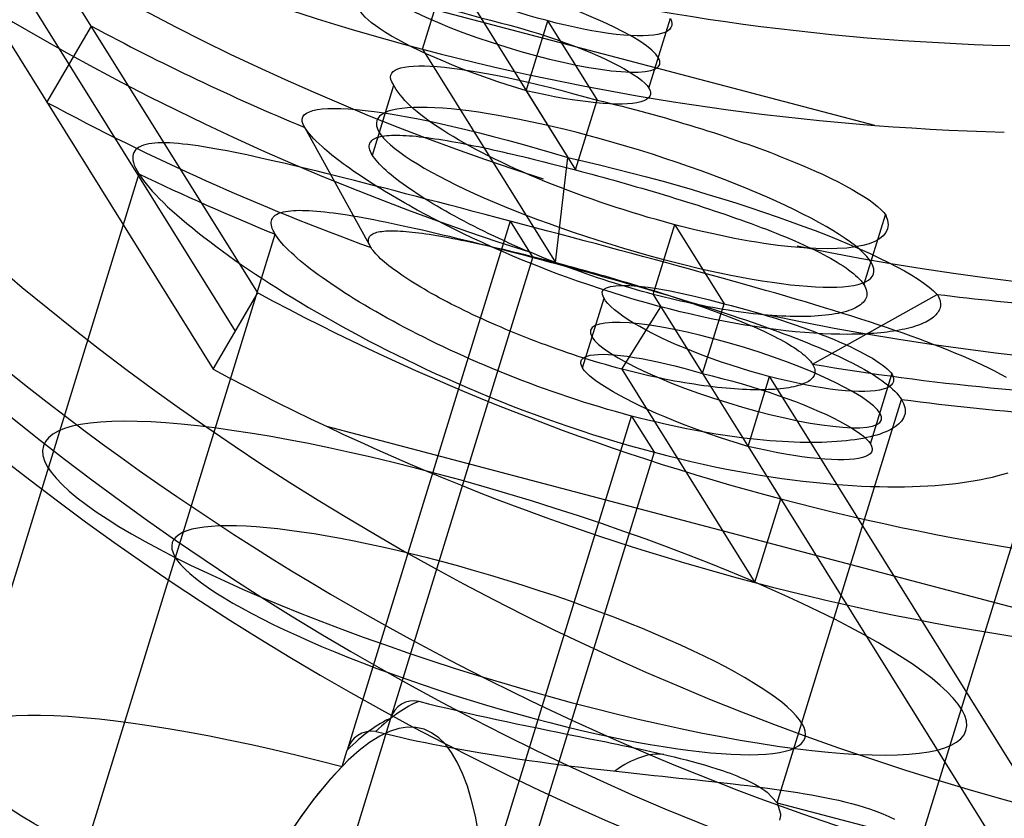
# Model space of a CAD drawing. Extents: x -334 to 592, y -3 to 481.
# Tile 18 of 37: x -231 to -218, y 308 to 319. Entities that reach past the tile are written whole.
import ezdxf

# ---------------------------------------------------------------- set-up
doc = ezdxf.new("R2010")
doc.units = 0
doc.header["$MEASUREMENT"] = 0
doc.layers.add('DEFAULT', color=178, linetype='CONTINUOUS')

msp = doc.modelspace()

# ---------------------------------------------------------------- linework, layer by layer
at = {"layer": 'DEFAULT'}
for p, q in [((-227.582, 314.957, -209.669), (-232.058, 322.137, -180.887)), ((-227.881, 314.443, -209.588), (-232.358, 321.624, -180.806)), ((-232.658, 321.11, -180.724), (-228.181, 313.93, -209.506)), ((-219.272, 317.21, -177.67), (-231.126, 320.337, -180.293)), ((-225.364, 318.238, -178.873), (-225.017, 319.364, -179.1)), ((-225.017, 319.364, -179.1), (-223.405, 316.779, -189.462)), ((-223.965, 317.677, -185.864), (-223.675, 318.617, -186.054)), ((-223.675, 318.615, -186.053), (-223.011, 317.55, -190.323)), ((-222.315, 317.713, -183.48), (-222.025, 318.652, -183.669)), ((-230.419, 317.52, -195.115), (-229.82, 318.547, -195.278)), ((-225.364, 318.238, -178.873), (-223.573, 315.366, -190.386)), ((-226.037, 316.81, -194.257), (-225.747, 317.753, -194.447)), ((-223.965, 317.677, -185.864), (-223.301, 316.612, -190.133)), ((-223.301, 316.612, -190.133), (-223.011, 317.55, -190.323)), ((-226.055, 315.565, -193.949), (-226.949, 317.182, -194.491)), ((-223.573, 315.366, -190.386), (-223.405, 316.779, -189.462)), ((-229.182, 316.559, -194.683), (-231.622, 308.647, -193.089)), ((-224.182, 315.922, -186.972), (-226.379, 308.8, -185.537)), ((-224.182, 315.922, -186.972), (-223.878, 315.433, -188.93)), ((-219.419, 315.064, -192.792), (-219.128, 316.007, -192.982)), ((-222.256, 314.936, -196.849), (-221.967, 315.875, -197.038)), ((-221.967, 315.874, -197.038), (-221.303, 314.809, -201.308)), ((-230.031, 307.039, -192.44), (-227.346, 315.746, -194.195)), ((-225.79, 309.232, -187.681), (-223.878, 315.433, -188.93)), ((-228.181, 313.93, -209.506), (-227.582, 314.957, -209.669)), ((-223.208, 313.946, -203.525), (-222.918, 314.886, -203.715)), ((-222.256, 314.936, -196.849), (-221.592, 313.871, -201.119)), ((-220.113, 313.998, -192.634), (-218.432, 314.936, -192.606)), ((-222.678, 313.93, -196.143), (-222.152, 314.768, -197.52)), ((-222.152, 314.769, -197.521), (-220.54, 312.184, -207.882)), ((-221.592, 313.871, -201.119), (-221.303, 314.809, -201.308)), ((-222.678, 313.93, -196.143), (-220.888, 311.058, -207.655)), ((-220.98, 312.89, -205.052), (-220.691, 313.83, -205.242)), ((-220.691, 313.828, -205.241), (-217.062, 308.008, -228.574)), ((-219.331, 312.924, -202.667), (-219.042, 313.862, -202.856)), ((-220.588, 308.093, -191.235), (-218.914, 313.522, -192.329)), ((-224.459, 307.098, -196.236), (-222.547, 313.299, -197.485)), ((-222.547, 313.299, -197.485), (-222.243, 312.811, -199.444)), ((-216.89, 313.317, -191.963), (-218.658, 307.584, -190.808)), ((-214.795, 310.03, -206.452), (-226.649, 313.157, -209.075)), ((-220.98, 312.89, -205.052), (-217.338, 307.047, -228.474)), ((-222.243, 312.811, -199.444), (-224.439, 305.689, -198.009)), ((-220.888, 311.058, -207.655), (-220.54, 312.184, -207.882)), ((-226.386, 307.3, -187.291), (-225.79, 309.232, -187.681)), ((-226.446, 308.581, -185.492), (-226.379, 308.8, -185.537)), ((-220.588, 308.093, -191.235), (-218.658, 307.584, -190.808))]:
    msp.add_line(p, q, dxfattribs=at)
at = {"layer": 'DEFAULT', "extrusion": (-0.175441, 0.151161, 0.972816)}
msp.add_lwpolyline([(-91.882, -408.957), (-91.534, -409.72), (-91.2, -410.498), (-90.881, -411.29), (-90.577, -412.095), (-90.289, -412.914), (-90.017, -413.746), (-89.763, -414.59), (-89.526, -415.447), (-89.308, -416.314), (-89.108, -417.193), (-88.929, -418.082), (-88.769, -418.981), (-88.63, -419.889), (-88.513, -420.805), (-88.417, -421.729), (-88.343, -422.66), (-88.292, -423.596), (-88.263, -424.538), (-88.259, -425.485), (-88.277, -426.435), (-88.32, -427.387), (-88.387, -428.342), (-88.478, -429.297), (-88.594, -430.252), (-88.734, -431.206), (-88.899, -432.158), (-89.089, -433.106), (-89.303, -434.051), (-89.541, -434.991), (-89.804, -435.925), (-90.091, -436.852), (-90.401, -437.771), (-90.736, -438.682), (-91.093, -439.583), (-91.473, -440.473), (-91.876, -441.352), (-92.301, -442.219), (-92.746, -443.072), (-93.213, -443.912), (-93.7, -444.737), (-94.206, -445.547), (-94.732, -446.341), (-95.275, -447.118), (-95.836, -447.879), (-96.414, -448.621), (-97.008, -449.345), (-97.617, -450.051), (-98.24, -450.737), (-98.877, -451.404), (-99.526, -452.051), (-100.188, -452.678), (-100.861, -453.284), (-101.544, -453.87), (-102.236, -454.435), (-102.937, -454.98), (-103.646, -455.503), (-104.361, -456.006), (-105.083, -456.488), (-105.811, -456.948), (-106.543, -457.388), (-107.278, -457.808), (-108.017, -458.207), (-108.759, -458.585), (-109.502, -458.944)], dxfattribs=at)
at = {"layer": 'DEFAULT', "extrusion": (-0.036042, 0.558653, 0.828618)}
for points in [[(284.386, -471.356), (284.151, -469.452), (283.925, -467.803), (283.419, -464.548), (282.845, -461.358), (282.208, -458.245), (281.604, -455.59), (280.932, -452.893), (280.193, -450.166), (279.385, -447.418), (278.508, -444.658), (277.564, -441.897), (276.555, -439.142), (275.482, -436.404), (274.348, -433.691), (273.157, -431.01), (271.913, -428.371), (270.621, -425.78), (269.285, -423.247), (267.914, -420.778), (266.512, -418.379), (265.089, -416.057), (263.81, -414.062), (262.466, -412.051), (261.061, -410.031), (259.596, -408.012), (258.075, -406.002), (256.501, -404.006), (254.879, -402.032), (253.212, -400.086), (251.505, -398.176), (249.764, -396.307), (247.994, -394.483), (246.201, -392.71), (244.392, -390.994), (242.575, -389.337), (240.755, -387.744), (238.942, -386.218), (237.246, -384.846), (235.491, -383.476), (233.68, -382.117), (231.817, -380.773), (229.909, -379.452), (227.959, -378.157), (225.975, -376.894), (223.96, -375.667), (221.922, -374.48), (219.865, -373.337), (217.798, -372.24), (215.727, -371.192), (213.659, -370.195), (211.6, -369.252), (209.559, -368.363), (207.544, -367.529), (205.513, -366.732), (203.426, -365.957), (201.288, -365.21), (199.107, -364.493), (196.888, -363.812), (194.638, -363.169), (192.364, -362.567), (190.072, -362.008), (187.77, -361.496), (185.463, -361.029), (183.161, -360.61), (180.869, -360.239), (178.596, -359.916), (176.348, -359.64), (174.134, -359.409), (171.961, -359.222), (169.596, -359.064), (167.18, -358.95), (164.722, -358.883), (162.228, -358.865), (159.707, -358.9), (157.168, -358.987), (154.616, -359.126), (152.062, -359.319), (149.512, -359.564), (146.974, -359.862), (144.456, -360.208), (141.966, -360.602), (139.51, -361.041), (137.098, -361.522), (134.735, -362.039), (132.43, -362.59), (129.794, -363.275), (127.121, -364.032), (124.42, -364.86), (121.702, -365.76), (118.974, -366.73), (116.248, -367.769), (113.531, -368.874), (110.832, -370.043), (108.16, -371.272), (105.523, -372.556), (102.928, -373.892), (100.382, -375.272), (97.895, -376.692), (95.471, -378.144), (93.117, -379.621), (90.84, -381.116), (88.223, -382.917), (85.597, -384.817), (82.975, -386.812), (81.669, -387.843), (80.179, -389.052)], [(80.065, -387.771), (82.567, -385.783), (85.082, -383.879), (87.598, -382.062), (90.107, -380.334), (92.404, -378.824), (94.779, -377.331), (97.224, -375.863), (99.735, -374.427), (102.303, -373.032), (104.921, -371.683), (107.583, -370.384), (110.279, -369.142), (113.002, -367.961), (115.744, -366.843), (118.496, -365.793), (121.248, -364.812), (123.992, -363.902), (126.718, -363.065), (129.416, -362.3), (132.076, -361.606), (134.403, -361.049), (136.789, -360.525), (139.225, -360.039), (141.704, -359.595), (144.219, -359.196), (146.761, -358.845), (149.324, -358.544), (151.898, -358.295), (154.478, -358.099), (157.054, -357.957), (159.618, -357.869), (162.164, -357.834), (164.682, -357.851), (167.164, -357.917), (169.603, -358.032), (171.991, -358.191), (174.186, -358.379), (176.423, -358.612), (178.693, -358.89), (180.988, -359.216), (183.303, -359.591), (185.628, -360.014), (187.957, -360.484), (190.283, -361.002), (192.597, -361.566), (194.894, -362.173), (197.166, -362.822), (199.407, -363.51), (201.61, -364.234), (203.769, -364.989), (205.877, -365.771), (207.928, -366.576), (209.963, -367.418), (212.024, -368.316), (214.103, -369.269), (216.192, -370.275), (218.284, -371.334), (220.371, -372.442), (222.448, -373.597), (224.506, -374.796), (226.541, -376.035), (228.545, -377.311), (230.514, -378.619), (232.441, -379.954), (234.321, -381.311), (236.15, -382.684), (237.923, -384.068), (239.635, -385.454), (241.465, -386.995), (243.302, -388.604), (245.137, -390.278), (246.963, -392.012), (248.773, -393.802), (250.559, -395.644), (252.317, -397.533), (254.04, -399.462), (255.722, -401.427), (257.36, -403.421), (258.948, -405.437), (260.484, -407.468), (261.962, -409.507), (263.38, -411.547), (264.735, -413.578), (266.026, -415.594), (267.462, -417.938), (268.875, -420.36), (270.258, -422.854), (271.605, -425.412), (272.907, -428.027), (274.161, -430.692), (275.362, -433.399), (276.505, -436.138), (277.587, -438.903), (278.604, -441.684), (279.555, -444.472), (280.437, -447.259), (281.251, -450.033), (281.995, -452.787), (282.671, -455.509), (283.278, -458.19), (283.888, -461.175), (284.441, -464.23), (284.932, -467.345), (285.357, -470.512)]]:
    msp.add_lwpolyline(points, dxfattribs=at)
at = {"layer": 'DEFAULT'}
for points in [[(-218.432, 314.936, -192.606), (-218.42, 314.915, -192.691), (-218.41, 314.895, -192.775), (-218.401, 314.874, -192.859), (-218.395, 314.855, -192.943), (-218.391, 314.835, -193.026), (-218.389, 314.816, -193.11), (-218.388, 314.797, -193.193), (-218.39, 314.779, -193.276), (-218.393, 314.761, -193.359), (-218.398, 314.743, -193.441), (-218.405, 314.726, -193.524), (-218.414, 314.709, -193.605), (-218.424, 314.693, -193.687), (-218.436, 314.677, -193.767), (-218.45, 314.661, -193.848), (-218.465, 314.646, -193.928), (-218.482, 314.631, -194.007), (-218.5, 314.617, -194.086), (-218.52, 314.603, -194.165), (-218.541, 314.589, -194.243), (-218.564, 314.576, -194.32), (-218.588, 314.564, -194.397), (-218.614, 314.552, -194.473), (-218.641, 314.54, -194.548), (-218.67, 314.528, -194.622), (-218.7, 314.518, -194.696), (-218.731, 314.507, -194.769), (-218.763, 314.497, -194.842), (-218.797, 314.488, -194.913), (-218.832, 314.479, -194.984), (-218.868, 314.47, -195.054), (-218.905, 314.462, -195.123), (-218.943, 314.455, -195.191), (-218.982, 314.448, -195.258), (-219.022, 314.441, -195.324), (-219.064, 314.435, -195.39), (-219.106, 314.429, -195.455), (-219.149, 314.424, -195.519), (-219.194, 314.419, -195.582), (-219.239, 314.415, -195.644), (-219.286, 314.411, -195.706), (-219.333, 314.408, -195.767), (-219.381, 314.405, -195.827), (-219.431, 314.403, -195.886), (-219.481, 314.401, -195.944), (-219.532, 314.4, -196.002), (-219.584, 314.399, -196.058), (-219.637, 314.398, -196.114), (-219.746, 314.399, -196.223), (-219.859, 314.402, -196.329), (-219.975, 314.407, -196.432), (-220.095, 314.414, -196.53), (-220.217, 314.423, -196.626), (-220.344, 314.434, -196.718), (-220.473, 314.448, -196.806), (-220.606, 314.464, -196.891), (-220.744, 314.482, -196.973), (-220.883, 314.502, -197.051), (-221.023, 314.524, -197.124), (-221.165, 314.549, -197.192), (-221.308, 314.575, -197.255), (-221.453, 314.604, -197.314), (-221.598, 314.635, -197.367), (-221.745, 314.668, -197.416), (-221.894, 314.703, -197.46), (-222.043, 314.74, -197.498), (-222.194, 314.78, -197.532), (-222.346, 314.821, -197.561), (-222.5, 314.865, -197.586), (-222.655, 314.912, -197.605), (-222.811, 314.96, -197.619), (-222.968, 315.011, -197.628), (-223.123, 315.063, -197.632), (-223.276, 315.115, -197.631), (-223.426, 315.169, -197.624), (-223.575, 315.224, -197.613), (-223.721, 315.28, -197.597), (-223.866, 315.337, -197.576), (-224.008, 315.394, -197.55), (-224.148, 315.453, -197.519), (-224.287, 315.512, -197.483), (-224.423, 315.572, -197.442), (-224.557, 315.633, -197.397), (-224.689, 315.694, -197.346), (-224.818, 315.756, -197.291), (-224.946, 315.818, -197.232), (-225.071, 315.881, -197.167), (-225.194, 315.945, -197.098), (-225.315, 316.008, -197.024), (-225.433, 316.072, -196.946), (-225.49, 316.103, -196.906), (-225.548, 316.135, -196.864), (-225.604, 316.167, -196.821), (-225.66, 316.199, -196.777), (-225.715, 316.23, -196.731), (-225.769, 316.262, -196.685), (-225.822, 316.294, -196.637), (-225.874, 316.325, -196.588), (-225.926, 316.357, -196.538), (-225.977, 316.388, -196.486), (-226.026, 316.42, -196.433), (-226.075, 316.451, -196.379), (-226.123, 316.482, -196.324), (-226.17, 316.513, -196.268), (-226.216, 316.544, -196.21), (-226.261, 316.574, -196.151), (-226.305, 316.605, -196.09), (-226.348, 316.635, -196.029), (-226.39, 316.665, -195.966), (-226.431, 316.695, -195.901), (-226.47, 316.725, -195.836), (-226.509, 316.754, -195.769), (-226.546, 316.783, -195.7), (-226.582, 316.812, -195.631), (-226.618, 316.841, -195.559), (-226.651, 316.869, -195.487), (-226.684, 316.897, -195.413), (-226.715, 316.925, -195.338), (-226.756, 316.962, -195.234), (-226.793, 316.997, -195.13), (-226.826, 317.032, -195.025), (-226.857, 317.064, -194.919), (-226.885, 317.096, -194.813), (-226.909, 317.126, -194.706), (-226.931, 317.155, -194.599), (-226.949, 317.183, -194.491)], [(-222.256, 314.936, -196.849), (-222.33, 314.956, -196.865), (-222.405, 314.976, -196.879), (-222.48, 314.998, -196.891), (-222.555, 315.019, -196.902), (-222.63, 315.041, -196.911), (-222.705, 315.064, -196.918), (-222.78, 315.088, -196.923), (-222.856, 315.112, -196.927), (-222.931, 315.136, -196.929), (-223.007, 315.161, -196.93), (-223.082, 315.187, -196.928), (-223.158, 315.213, -196.925), (-223.233, 315.239, -196.92), (-223.308, 315.266, -196.914), (-223.383, 315.294, -196.905), (-223.458, 315.322, -196.895), (-223.533, 315.35, -196.883), (-223.607, 315.379, -196.869), (-223.682, 315.408, -196.853), (-223.755, 315.437, -196.836), (-223.829, 315.467, -196.816), (-223.902, 315.498, -196.795), (-223.975, 315.528, -196.772), (-224.047, 315.559, -196.747), (-224.119, 315.591, -196.72), (-224.19, 315.623, -196.691), (-224.261, 315.655, -196.661), (-224.331, 315.687, -196.628), (-224.4, 315.72, -196.593), (-224.469, 315.752, -196.557), (-224.537, 315.786, -196.518), (-224.605, 315.819, -196.478), (-224.671, 315.853, -196.436), (-224.737, 315.886, -196.391), (-224.801, 315.92, -196.345), (-224.865, 315.954, -196.297), (-224.927, 315.988, -196.247), (-224.989, 316.022, -196.195), (-225.049, 316.056, -196.141), (-225.108, 316.09, -196.085), (-225.166, 316.123, -196.027), (-225.223, 316.157, -195.968), (-225.278, 316.191, -195.906), (-225.332, 316.224, -195.843), (-225.385, 316.258, -195.778), (-225.436, 316.291, -195.712), (-225.485, 316.324, -195.643), (-225.533, 316.356, -195.573), (-225.579, 316.389, -195.501), (-225.624, 316.421, -195.428), (-225.666, 316.452, -195.353), (-225.707, 316.483, -195.276), (-225.747, 316.514, -195.198), (-225.784, 316.544, -195.118), (-225.819, 316.574, -195.036), (-225.852, 316.603, -194.953), (-225.884, 316.632, -194.868), (-225.913, 316.66, -194.782), (-225.94, 316.688, -194.695), (-225.965, 316.715, -194.606), (-225.987, 316.741, -194.515), (-226.007, 316.767, -194.423), (-226.025, 316.791, -194.33), (-226.041, 316.815, -194.235), (-226.054, 316.839, -194.139), (-226.064, 316.86, -194.044), (-226.072, 316.881, -193.949), (-226.077, 316.901, -193.854), (-226.08, 316.919, -193.759), (-226.08, 316.937, -193.665), (-226.077, 316.953, -193.571), (-226.073, 316.968, -193.478), (-226.066, 316.983, -193.385), (-226.056, 316.996, -193.293), (-226.045, 317.008, -193.201), (-226.031, 317.019, -193.111), (-226.015, 317.029, -193.02), (-225.997, 317.038, -192.931), (-225.976, 317.046, -192.842), (-225.954, 317.054, -192.754), (-225.93, 317.06, -192.667), (-225.903, 317.065, -192.581), (-225.875, 317.07, -192.496), (-225.845, 317.073, -192.411), (-225.813, 317.076, -192.328), (-225.779, 317.078, -192.246), (-225.744, 317.079, -192.165), (-225.707, 317.079, -192.085), (-225.668, 317.079, -192.007), (-225.627, 317.077, -191.929), (-225.585, 317.075, -191.853), (-225.542, 317.072, -191.778), (-225.497, 317.069, -191.705), (-225.45, 317.064, -191.633), (-225.402, 317.059, -191.562), (-225.353, 317.053, -191.493), (-225.302, 317.047, -191.426), (-225.25, 317.04, -191.36), (-225.197, 317.032, -191.295), (-225.143, 317.024, -191.232), (-225.088, 317.015, -191.171), (-225.031, 317.006, -191.112), (-224.974, 316.996, -191.054), (-224.916, 316.985, -190.997), (-224.856, 316.974, -190.942), (-224.796, 316.963, -190.889), (-224.735, 316.951, -190.838), (-224.673, 316.938, -190.788), (-224.61, 316.926, -190.739), (-224.546, 316.912, -190.693), (-224.482, 316.898, -190.648), (-224.416, 316.884, -190.604), (-224.35, 316.87, -190.562), (-224.284, 316.855, -190.522), (-224.217, 316.839, -190.484), (-224.149, 316.824, -190.447), (-224.08, 316.807, -190.411), (-224.011, 316.791, -190.378), (-223.942, 316.774, -190.346), (-223.872, 316.757, -190.316), (-223.802, 316.74, -190.287), (-223.731, 316.722, -190.26), (-223.66, 316.704, -190.235), (-223.589, 316.686, -190.211), (-223.517, 316.668, -190.189), (-223.445, 316.649, -190.169), (-223.373, 316.631, -190.15), (-223.301, 316.612, -190.133)], [(-217.501, 313.819, -190.1), (-217.576, 313.86, -189.962), (-217.655, 313.901, -189.826), (-217.737, 313.942, -189.692), (-217.822, 313.983, -189.561), (-217.908, 314.023, -189.433), (-217.997, 314.063, -189.31), (-218.088, 314.103, -189.189), (-218.181, 314.142, -189.072), (-218.276, 314.182, -188.957), (-218.374, 314.221, -188.846), (-218.473, 314.259, -188.738), (-218.575, 314.298, -188.633), (-218.679, 314.336, -188.531), (-218.785, 314.375, -188.432), (-218.893, 314.413, -188.335), (-219.003, 314.451, -188.242), (-219.115, 314.489, -188.151), (-219.229, 314.527, -188.063), (-219.345, 314.566, -187.978), (-219.463, 314.604, -187.895), (-219.582, 314.642, -187.815), (-219.704, 314.68, -187.738), (-219.827, 314.719, -187.663), (-219.952, 314.757, -187.592), (-220.079, 314.795, -187.523), (-220.208, 314.834, -187.457), (-220.339, 314.873, -187.394), (-220.472, 314.912, -187.334), (-220.607, 314.951, -187.278), (-220.743, 314.99, -187.224), (-220.882, 315.03, -187.173), (-221.023, 315.07, -187.126), (-221.166, 315.11, -187.081), (-221.312, 315.15, -187.04), (-221.459, 315.191, -187.002), (-221.609, 315.233, -186.968), (-221.763, 315.275, -186.936), (-221.917, 315.317, -186.909), (-222.072, 315.359, -186.885), (-222.228, 315.402, -186.865), (-222.385, 315.444, -186.849), (-222.543, 315.486, -186.838), (-222.701, 315.529, -186.83), (-222.861, 315.572, -186.827), (-223.022, 315.615, -186.829), (-223.184, 315.658, -186.835), (-223.347, 315.701, -186.846), (-223.512, 315.745, -186.861), (-223.677, 315.789, -186.881), (-223.844, 315.833, -186.906), (-224.013, 315.877, -186.936), (-224.182, 315.922, -186.972), (-224.351, 315.966, -187.011), (-224.517, 316.01, -187.055), (-224.679, 316.053, -187.103), (-224.838, 316.095, -187.155), (-224.994, 316.136, -187.21), (-225.148, 316.176, -187.27), (-225.298, 316.215, -187.333), (-225.445, 316.253, -187.399), (-225.59, 316.291, -187.47), (-225.732, 316.328, -187.544), (-225.872, 316.364, -187.621), (-226.01, 316.399, -187.702), (-226.144, 316.434, -187.786), (-226.277, 316.467, -187.873), (-226.408, 316.5, -187.964), (-226.536, 316.532, -188.058), (-226.66, 316.563, -188.153), (-226.781, 316.593, -188.25), (-226.898, 316.622, -188.349), (-227.012, 316.649, -188.451), (-227.124, 316.676, -188.554), (-227.232, 316.702, -188.66), (-227.337, 316.726, -188.767), (-227.439, 316.749, -188.876), (-227.539, 316.772, -188.988), (-227.635, 316.793, -189.101), (-227.729, 316.813, -189.216), (-227.82, 316.832, -189.333), (-227.908, 316.85, -189.452), (-227.994, 316.867, -189.573), (-228.077, 316.883, -189.695), (-228.158, 316.897, -189.82), (-228.236, 316.911, -189.946), (-228.312, 316.923, -190.073), (-228.385, 316.934, -190.203), (-228.455, 316.944, -190.334), (-228.523, 316.953, -190.467), (-228.588, 316.96, -190.601), (-228.65, 316.966, -190.738), (-228.709, 316.971, -190.876), (-228.766, 316.974, -191.016), (-228.82, 316.976, -191.158), (-228.871, 316.976, -191.302), (-228.92, 316.975, -191.448), (-228.965, 316.972, -191.596), (-229.008, 316.968, -191.746), (-229.048, 316.962, -191.898), (-229.085, 316.954, -192.053), (-229.119, 316.944, -192.211), (-229.15, 316.933, -192.37), (-229.177, 316.92, -192.529), (-229.201, 316.905, -192.689), (-229.221, 316.888, -192.85), (-229.238, 316.869, -193.012), (-229.25, 316.848, -193.174), (-229.259, 316.825, -193.337), (-229.264, 316.8, -193.502), (-229.265, 316.773, -193.667), (-229.262, 316.743, -193.833), (-229.255, 316.711, -194.001), (-229.243, 316.677, -194.169), (-229.227, 316.64, -194.339), (-229.207, 316.601, -194.511), (-229.182, 316.559, -194.683)], [(-223.301, 316.612, -190.133), (-223.228, 316.592, -190.118), (-223.155, 316.573, -190.105), (-223.082, 316.553, -190.093), (-223.008, 316.533, -190.082), (-222.934, 316.513, -190.074), (-222.859, 316.492, -190.067), (-222.785, 316.472, -190.062), (-222.71, 316.451, -190.058), (-222.635, 316.429, -190.056), (-222.559, 316.408, -190.056), (-222.484, 316.386, -190.058), (-222.409, 316.365, -190.061), (-222.333, 316.343, -190.067), (-222.258, 316.32, -190.074), (-222.182, 316.298, -190.082), (-222.107, 316.275, -190.093), (-222.032, 316.252, -190.105), (-221.957, 316.229, -190.119), (-221.882, 316.206, -190.135), (-221.807, 316.183, -190.153), (-221.732, 316.159, -190.173), (-221.658, 316.135, -190.195), (-221.584, 316.111, -190.218), (-221.51, 316.087, -190.243), (-221.437, 316.063, -190.271), (-221.364, 316.038, -190.3), (-221.292, 316.014, -190.331), (-221.22, 315.989, -190.364), (-221.149, 315.964, -190.399), (-221.078, 315.939, -190.436), (-221.007, 315.914, -190.475), (-220.938, 315.889, -190.516), (-220.869, 315.863, -190.558), (-220.801, 315.838, -190.603), (-220.733, 315.812, -190.65), (-220.667, 315.786, -190.699), (-220.602, 315.761, -190.75), (-220.537, 315.735, -190.802), (-220.474, 315.709, -190.857), (-220.412, 315.683, -190.913), (-220.351, 315.657, -190.971), (-220.292, 315.631, -191.031), (-220.234, 315.605, -191.093), (-220.177, 315.578, -191.156), (-220.121, 315.552, -191.222), (-220.068, 315.526, -191.289), (-220.015, 315.5, -191.357), (-219.965, 315.474, -191.428), (-219.916, 315.448, -191.5), (-219.868, 315.422, -191.574), (-219.823, 315.396, -191.649), (-219.779, 315.37, -191.726), (-219.738, 315.344, -191.805), (-219.698, 315.319, -191.885), (-219.66, 315.293, -191.967), (-219.625, 315.268, -192.05), (-219.591, 315.242, -192.135), (-219.56, 315.217, -192.221), (-219.531, 315.192, -192.309), (-219.505, 315.167, -192.398), (-219.48, 315.143, -192.489), (-219.458, 315.118, -192.581), (-219.439, 315.094, -192.674), (-219.422, 315.07, -192.769), (-219.408, 315.046, -192.864), (-219.397, 315.023, -192.959), (-219.389, 315.001, -193.054), (-219.383, 314.979, -193.148), (-219.38, 314.958, -193.242), (-219.38, 314.937, -193.336), (-219.382, 314.917, -193.429), (-219.386, 314.898, -193.521), (-219.394, 314.88, -193.613), (-219.403, 314.862, -193.705), (-219.415, 314.844, -193.796), (-219.429, 314.828, -193.886), (-219.446, 314.812, -193.975), (-219.465, 314.796, -194.064), (-219.486, 314.782, -194.152), (-219.509, 314.768, -194.239), (-219.535, 314.754, -194.326), (-219.562, 314.742, -194.411), (-219.591, 314.73, -194.495), (-219.623, 314.719, -194.579), (-219.656, 314.708, -194.661), (-219.691, 314.698, -194.743), (-219.728, 314.689, -194.823), (-219.767, 314.681, -194.902), (-219.807, 314.673, -194.98), (-219.85, 314.666, -195.057), (-219.893, 314.66, -195.132), (-219.939, 314.655, -195.206), (-219.986, 314.65, -195.279), (-220.034, 314.646, -195.35), (-220.084, 314.643, -195.42), (-220.136, 314.64, -195.488), (-220.189, 314.639, -195.555), (-220.243, 314.638, -195.621), (-220.298, 314.638, -195.685), (-220.355, 314.638, -195.748), (-220.412, 314.64, -195.808), (-220.471, 314.642, -195.868), (-220.531, 314.644, -195.926), (-220.591, 314.648, -195.982), (-220.653, 314.652, -196.037), (-220.716, 314.657, -196.09), (-220.779, 314.663, -196.141), (-220.844, 314.669, -196.191), (-220.909, 314.676, -196.239), (-220.975, 314.684, -196.286), (-221.041, 314.693, -196.331), (-221.109, 314.702, -196.375), (-221.177, 314.712, -196.417), (-221.246, 314.722, -196.457), (-221.315, 314.733, -196.496), (-221.385, 314.745, -196.533), (-221.456, 314.758, -196.568), (-221.527, 314.771, -196.602), (-221.598, 314.785, -196.634), (-221.67, 314.799, -196.665), (-221.742, 314.814, -196.694), (-221.815, 314.83, -196.721), (-221.888, 314.846, -196.746), (-221.961, 314.863, -196.77), (-222.035, 314.88, -196.793), (-222.108, 314.898, -196.813), (-222.182, 314.917, -196.832), (-222.256, 314.936, -196.849)], [(-229.182, 316.559, -194.683), (-229.153, 316.515, -194.855), (-229.121, 316.47, -195.022), (-229.085, 316.423, -195.187), (-229.045, 316.375, -195.347), (-229.002, 316.326, -195.505), (-228.955, 316.276, -195.659), (-228.905, 316.224, -195.811), (-228.852, 316.171, -195.959), (-228.795, 316.117, -196.104), (-228.735, 316.062, -196.247), (-228.671, 316.006, -196.386), (-228.605, 315.948, -196.524), (-228.535, 315.89, -196.658), (-228.462, 315.83, -196.79), (-228.387, 315.769, -196.92), (-228.308, 315.708, -197.048), (-228.228, 315.646, -197.171), (-228.146, 315.585, -197.29), (-228.062, 315.523, -197.406), (-227.976, 315.461, -197.519), (-227.888, 315.398, -197.629), (-227.798, 315.335, -197.735), (-227.705, 315.272, -197.838), (-227.611, 315.209, -197.938), (-227.515, 315.146, -198.036), (-227.417, 315.082, -198.13), (-227.317, 315.019, -198.221), (-227.215, 314.955, -198.309), (-227.111, 314.891, -198.395), (-227.005, 314.827, -198.478), (-226.897, 314.762, -198.558), (-226.787, 314.698, -198.635), (-226.675, 314.634, -198.71), (-226.562, 314.57, -198.782), (-226.446, 314.505, -198.851), (-226.329, 314.441, -198.918), (-226.21, 314.377, -198.981), (-226.089, 314.313, -199.042), (-225.966, 314.249, -199.1), (-225.841, 314.185, -199.155), (-225.714, 314.122, -199.206), (-225.584, 314.058, -199.255), (-225.453, 313.995, -199.301), (-225.319, 313.932, -199.344), (-225.183, 313.869, -199.384), (-225.044, 313.807, -199.421), (-224.903, 313.744, -199.454), (-224.76, 313.682, -199.484), (-224.612, 313.62, -199.512), (-224.464, 313.558, -199.536), (-224.315, 313.498, -199.556), (-224.164, 313.438, -199.572), (-224.012, 313.38, -199.585), (-223.859, 313.322, -199.593), (-223.704, 313.266, -199.598), (-223.549, 313.21, -199.598), (-223.391, 313.156, -199.594), (-223.232, 313.103, -199.586), (-223.072, 313.051, -199.574), (-222.91, 313.001, -199.557), (-222.746, 312.951, -199.536), (-222.58, 312.903, -199.51), (-222.412, 312.856, -199.479), (-222.243, 312.811, -199.444), (-222.074, 312.767, -199.404), (-221.907, 312.726, -199.361), (-221.744, 312.687, -199.314), (-221.583, 312.651, -199.263), (-221.425, 312.617, -199.209), (-221.269, 312.585, -199.152), (-221.115, 312.556, -199.091), (-220.964, 312.529, -199.026), (-220.816, 312.504, -198.958), (-220.669, 312.481, -198.887), (-220.525, 312.46, -198.813), (-220.383, 312.441, -198.735), (-220.242, 312.423, -198.655), (-220.104, 312.408, -198.571), (-219.967, 312.394, -198.484), (-219.833, 312.382, -198.394), (-219.702, 312.372, -198.303), (-219.575, 312.364, -198.21), (-219.451, 312.357, -198.116), (-219.33, 312.352, -198.019), (-219.211, 312.349, -197.92), (-219.096, 312.347, -197.82), (-218.983, 312.347, -197.717), (-218.873, 312.348, -197.613), (-218.766, 312.35, -197.506), (-218.662, 312.354, -197.398), (-218.561, 312.359, -197.288), (-218.462, 312.366, -197.176), (-218.365, 312.374, -197.063), (-218.272, 312.383, -196.947), (-218.18, 312.393, -196.83), (-218.092, 312.405, -196.711), (-218.005, 312.417, -196.59), (-217.922, 312.431, -196.467), (-217.841, 312.446, -196.343), (-217.763, 312.462, -196.217), (-217.687, 312.478, -196.09), (-217.614, 312.497, -195.96), (-217.544, 312.516, -195.829), (-217.477, 312.536, -195.696)], [(-227.346, 315.746, -194.195), (-227.361, 315.773, -194.084), (-227.375, 315.798, -193.973), (-227.385, 315.823, -193.863), (-227.393, 315.846, -193.752), (-227.398, 315.868, -193.641), (-227.4, 315.889, -193.531), (-227.4, 315.908, -193.421), (-227.397, 315.927, -193.311), (-227.392, 315.944, -193.202), (-227.384, 315.96, -193.093), (-227.374, 315.975, -192.984), (-227.361, 315.988, -192.876), (-227.346, 316.001, -192.768), (-227.328, 316.012, -192.661), (-227.308, 316.023, -192.554), (-227.286, 316.032, -192.448), (-227.261, 316.04, -192.342), (-227.233, 316.047, -192.238), (-227.204, 316.053, -192.134), (-227.172, 316.058, -192.031), (-227.138, 316.062, -191.928), (-227.102, 316.065, -191.827), (-227.063, 316.067, -191.726), (-227.023, 316.068, -191.627), (-226.98, 316.067, -191.528), (-226.935, 316.066, -191.43), (-226.888, 316.064, -191.334), (-226.838, 316.061, -191.239), (-226.787, 316.058, -191.144), (-226.734, 316.053, -191.052), (-226.678, 316.047, -190.96), (-226.621, 316.04, -190.87), (-226.562, 316.033, -190.781), (-226.5, 316.025, -190.693), (-226.437, 316.015, -190.607), (-226.372, 316.005, -190.522), (-226.305, 315.994, -190.439), (-226.236, 315.983, -190.357), (-226.166, 315.97, -190.277), (-226.093, 315.957, -190.199), (-226.019, 315.943, -190.123), (-225.943, 315.928, -190.048), (-225.865, 315.912, -189.975), (-225.786, 315.896, -189.903), (-225.705, 315.879, -189.834), (-225.622, 315.861, -189.767), (-225.538, 315.843, -189.701), (-225.452, 315.824, -189.638), (-225.364, 315.804, -189.576), (-225.275, 315.783, -189.517), (-225.184, 315.762, -189.46), (-225.092, 315.74, -189.405), (-224.999, 315.718, -189.352), (-224.904, 315.695, -189.301), (-224.807, 315.671, -189.253), (-224.709, 315.647, -189.207), (-224.61, 315.622, -189.164), (-224.509, 315.597, -189.123), (-224.407, 315.571, -189.084), (-224.304, 315.544, -189.048), (-224.199, 315.517, -189.015), (-224.093, 315.49, -188.984), (-223.986, 315.462, -188.956), (-223.878, 315.433, -188.93), (-223.769, 315.405, -188.908), (-223.66, 315.376, -188.888), (-223.552, 315.347, -188.871), (-223.443, 315.317, -188.858), (-223.335, 315.288, -188.847), (-223.227, 315.259, -188.839), (-223.12, 315.229, -188.834), (-223.012, 315.199, -188.832), (-222.906, 315.17, -188.832), (-222.799, 315.14, -188.836), (-222.694, 315.11, -188.842), (-222.588, 315.08, -188.85), (-222.484, 315.05, -188.862), (-222.38, 315.02, -188.876), (-222.276, 314.989, -188.893), (-222.174, 314.959, -188.912), (-222.072, 314.929, -188.934), (-221.971, 314.898, -188.958), (-221.87, 314.868, -188.985), (-221.771, 314.837, -189.015), (-221.672, 314.807, -189.047), (-221.575, 314.776, -189.081), (-221.478, 314.745, -189.118), (-221.383, 314.715, -189.157), (-221.289, 314.684, -189.198), (-221.195, 314.653, -189.242), (-221.103, 314.622, -189.288), (-221.013, 314.592, -189.336), (-220.923, 314.561, -189.386), (-220.835, 314.53, -189.439), (-220.748, 314.499, -189.494), (-220.662, 314.469, -189.551), (-220.578, 314.438, -189.61), (-220.496, 314.407, -189.671), (-220.415, 314.377, -189.734), (-220.335, 314.346, -189.799), (-220.257, 314.316, -189.866), (-220.181, 314.285, -189.936), (-220.106, 314.254, -190.007), (-220.034, 314.224, -190.08), (-219.963, 314.194, -190.155), (-219.893, 314.163, -190.231), (-219.826, 314.133, -190.31), (-219.76, 314.103, -190.39), (-219.697, 314.073, -190.472), (-219.635, 314.043, -190.556), (-219.576, 314.013, -190.642), (-219.518, 313.983, -190.729), (-219.463, 313.953, -190.818), (-219.41, 313.924, -190.908), (-219.359, 313.894, -191), (-219.31, 313.865, -191.094), (-219.263, 313.835, -191.189), (-219.219, 313.806, -191.286), (-219.177, 313.777, -191.384), (-219.138, 313.748, -191.483), (-219.101, 313.719, -191.584), (-219.066, 313.691, -191.687), (-219.035, 313.662, -191.79), (-219.005, 313.634, -191.896), (-218.978, 313.606, -192.002), (-218.954, 313.577, -192.11), (-218.933, 313.55, -192.218), (-218.914, 313.522, -192.329)], [(-226.056, 315.565, -193.949), (-226.067, 315.584, -193.872), (-226.076, 315.602, -193.795), (-226.083, 315.619, -193.718), (-226.088, 315.635, -193.641), (-226.09, 315.651, -193.565), (-226.091, 315.665, -193.488), (-226.09, 315.679, -193.412), (-226.087, 315.692, -193.337), (-226.083, 315.704, -193.261), (-226.076, 315.715, -193.186), (-226.067, 315.726, -193.112), (-226.057, 315.735, -193.038), (-226.045, 315.744, -192.964), (-226.031, 315.752, -192.891), (-226.015, 315.76, -192.818), (-225.998, 315.766, -192.746), (-225.978, 315.772, -192.674), (-225.958, 315.777, -192.603), (-225.935, 315.781, -192.532), (-225.911, 315.785, -192.462), (-225.885, 315.788, -192.393), (-225.858, 315.79, -192.324), (-225.829, 315.792, -192.256), (-225.798, 315.793, -192.189), (-225.766, 315.793, -192.122), (-225.733, 315.792, -192.057), (-225.698, 315.791, -191.992), (-225.661, 315.789, -191.928), (-225.623, 315.787, -191.864), (-225.584, 315.784, -191.802), (-225.543, 315.78, -191.74), (-225.501, 315.776, -191.68), (-225.458, 315.771, -191.62), (-225.413, 315.765, -191.562), (-225.367, 315.759, -191.504), (-225.32, 315.752, -191.447), (-225.271, 315.745, -191.392), (-225.221, 315.737, -191.337), (-225.17, 315.729, -191.284), (-225.118, 315.72, -191.232), (-225.065, 315.71, -191.181), (-225.011, 315.7, -191.131), (-224.955, 315.69, -191.082), (-224.898, 315.679, -191.035), (-224.841, 315.667, -190.989), (-224.782, 315.655, -190.944), (-224.722, 315.643, -190.9), (-224.662, 315.63, -190.858), (-224.6, 315.617, -190.817), (-224.537, 315.603, -190.778), (-224.474, 315.588, -190.74), (-224.409, 315.574, -190.703), (-224.344, 315.559, -190.668), (-224.277, 315.543, -190.634), (-224.21, 315.527, -190.602), (-224.143, 315.51, -190.572), (-224.074, 315.494, -190.543), (-224.005, 315.476, -190.515), (-223.934, 315.459, -190.49), (-223.864, 315.441, -190.466), (-223.792, 315.423, -190.443), (-223.72, 315.404, -190.422), (-223.647, 315.385, -190.403), (-223.573, 315.366, -190.386)], [(-218.914, 313.522, -192.329), (-218.899, 313.495, -192.439), (-218.886, 313.468, -192.55), (-218.876, 313.441, -192.66), (-218.869, 313.416, -192.77), (-218.865, 313.39, -192.88), (-218.864, 313.366, -192.989), (-218.865, 313.342, -193.099), (-218.87, 313.318, -193.207), (-218.877, 313.295, -193.316), (-218.887, 313.273, -193.423), (-218.899, 313.251, -193.531), (-218.914, 313.23, -193.638), (-218.932, 313.21, -193.744), (-218.952, 313.19, -193.849), (-218.975, 313.171, -193.954), (-219, 313.152, -194.059), (-219.028, 313.135, -194.162), (-219.058, 313.118, -194.265), (-219.091, 313.101, -194.367), (-219.126, 313.086, -194.468), (-219.164, 313.071, -194.568), (-219.203, 313.057, -194.667), (-219.245, 313.043, -194.765), (-219.29, 313.031, -194.863), (-219.336, 313.019, -194.959), (-219.385, 313.008, -195.054), (-219.436, 312.998, -195.148), (-219.489, 312.989, -195.241), (-219.544, 312.98, -195.333), (-219.601, 312.972, -195.423), (-219.66, 312.966, -195.512), (-219.722, 312.96, -195.6), (-219.785, 312.955, -195.686), (-219.85, 312.95, -195.771), (-219.917, 312.947, -195.855), (-219.986, 312.945, -195.937), (-220.057, 312.943, -196.018), (-220.129, 312.943, -196.097), (-220.204, 312.943, -196.175), (-220.28, 312.945, -196.25), (-220.358, 312.947, -196.325), (-220.437, 312.951, -196.397), (-220.518, 312.955, -196.468), (-220.601, 312.961, -196.537), (-220.685, 312.967, -196.604), (-220.771, 312.974, -196.67), (-220.859, 312.983, -196.733), (-220.948, 312.993, -196.795), (-221.038, 313.003, -196.854), (-221.13, 313.015, -196.912), (-221.223, 313.028, -196.967), (-221.318, 313.042, -197.021), (-221.414, 313.057, -197.072), (-221.511, 313.073, -197.121), (-221.609, 313.09, -197.168), (-221.709, 313.109, -197.213), (-221.81, 313.128, -197.255), (-221.912, 313.149, -197.295), (-222.015, 313.171, -197.333), (-222.119, 313.194, -197.369), (-222.225, 313.219, -197.401), (-222.331, 313.244, -197.432), (-222.439, 313.271, -197.46), (-222.547, 313.299, -197.485), (-222.656, 313.328, -197.508), (-222.764, 313.358, -197.528), (-222.872, 313.389, -197.545), (-222.98, 313.421, -197.559), (-223.087, 313.454, -197.57), (-223.194, 313.487, -197.579), (-223.3, 313.521, -197.585), (-223.406, 313.556, -197.588), (-223.511, 313.592, -197.589), (-223.615, 313.628, -197.587), (-223.719, 313.665, -197.582), (-223.822, 313.702, -197.575), (-223.924, 313.74, -197.565), (-224.025, 313.779, -197.553), (-224.126, 313.818, -197.538), (-224.226, 313.857, -197.52), (-224.325, 313.897, -197.5), (-224.423, 313.938, -197.478), (-224.52, 313.978, -197.453), (-224.616, 314.02, -197.426), (-224.711, 314.061, -197.396), (-224.805, 314.103, -197.364), (-224.898, 314.145, -197.33), (-224.99, 314.187, -197.293), (-225.081, 314.23, -197.254), (-225.17, 314.273, -197.213), (-225.258, 314.315, -197.169), (-225.345, 314.359, -197.123), (-225.431, 314.402, -197.075), (-225.515, 314.445, -197.025), (-225.598, 314.488, -196.973), (-225.68, 314.531, -196.919), (-225.76, 314.575, -196.862), (-225.839, 314.618, -196.804), (-225.916, 314.661, -196.743), (-225.992, 314.704, -196.68), (-226.066, 314.747, -196.616), (-226.139, 314.79, -196.549), (-226.209, 314.832, -196.48), (-226.279, 314.874, -196.41), (-226.346, 314.916, -196.337), (-226.412, 314.958, -196.263), (-226.476, 315, -196.186), (-226.538, 315.041, -196.108), (-226.598, 315.081, -196.028), (-226.657, 315.122, -195.947), (-226.713, 315.162, -195.863), (-226.768, 315.201, -195.778), (-226.82, 315.24, -195.691), (-226.871, 315.278, -195.602), (-226.919, 315.316, -195.512), (-226.966, 315.354, -195.42), (-227.01, 315.39, -195.326), (-227.052, 315.426, -195.231), (-227.092, 315.462, -195.134), (-227.129, 315.497, -195.035), (-227.165, 315.531, -194.935), (-227.198, 315.564, -194.834), (-227.228, 315.596, -194.731), (-227.257, 315.628, -194.627), (-227.283, 315.659, -194.521), (-227.306, 315.689, -194.413), (-227.327, 315.718, -194.305), (-227.346, 315.746, -194.195)], [(-220.113, 313.998, -192.634), (-220.102, 313.979, -192.711), (-220.093, 313.96, -192.788), (-220.087, 313.942, -192.865), (-220.082, 313.925, -192.941), (-220.08, 313.908, -193.017), (-220.08, 313.891, -193.093), (-220.081, 313.875, -193.169), (-220.085, 313.86, -193.244), (-220.091, 313.845, -193.318), (-220.098, 313.83, -193.393), (-220.108, 313.817, -193.467), (-220.12, 313.803, -193.54), (-220.133, 313.79, -193.613), (-220.148, 313.778, -193.686), (-220.165, 313.766, -193.757), (-220.184, 313.755, -193.829), (-220.205, 313.745, -193.9), (-220.227, 313.735, -193.97), (-220.251, 313.725, -194.039), (-220.277, 313.716, -194.108), (-220.305, 313.708, -194.176), (-220.334, 313.7, -194.244), (-220.365, 313.693, -194.311), (-220.397, 313.686, -194.377), (-220.431, 313.68, -194.442), (-220.466, 313.674, -194.507), (-220.503, 313.669, -194.57), (-220.541, 313.665, -194.633), (-220.581, 313.661, -194.695), (-220.622, 313.658, -194.756), (-220.665, 313.656, -194.817), (-220.709, 313.654, -194.876), (-220.754, 313.652, -194.934), (-220.801, 313.652, -194.992), (-220.849, 313.652, -195.048), (-220.898, 313.652, -195.103), (-220.949, 313.653, -195.158), (-221, 313.655, -195.211), (-221.053, 313.657, -195.263), (-221.107, 313.66, -195.314), (-221.162, 313.664, -195.364), (-221.218, 313.668, -195.413), (-221.276, 313.673, -195.46), (-221.334, 313.679, -195.507), (-221.393, 313.685, -195.552), (-221.454, 313.692, -195.596), (-221.515, 313.699, -195.638), (-221.577, 313.707, -195.679), (-221.64, 313.716, -195.719), (-221.704, 313.726, -195.758), (-221.769, 313.736, -195.795), (-221.835, 313.747, -195.831), (-221.901, 313.758, -195.865), (-221.969, 313.77, -195.898), (-222.037, 313.783, -195.93), (-222.105, 313.797, -195.959), (-222.175, 313.811, -195.988), (-222.245, 313.826, -196.015), (-222.316, 313.841, -196.04), (-222.387, 313.858, -196.064), (-222.459, 313.875, -196.086), (-222.531, 313.892, -196.107), (-222.605, 313.911, -196.125), (-222.678, 313.93, -196.143), (-222.752, 313.95, -196.158), (-222.826, 313.97, -196.172), (-222.899, 313.991, -196.184), (-222.973, 314.012, -196.194), (-223.046, 314.034, -196.202), (-223.119, 314.056, -196.208), (-223.192, 314.079, -196.213), (-223.265, 314.102, -196.216), (-223.337, 314.126, -196.217), (-223.409, 314.15, -196.217), (-223.481, 314.175, -196.215), (-223.552, 314.2, -196.211), (-223.623, 314.225, -196.205), (-223.694, 314.251, -196.198), (-223.764, 314.276, -196.189), (-223.834, 314.303, -196.179), (-223.903, 314.329, -196.167), (-223.972, 314.356, -196.153), (-224.04, 314.383, -196.137), (-224.107, 314.41, -196.12), (-224.174, 314.438, -196.102), (-224.241, 314.465, -196.082), (-224.306, 314.493, -196.06), (-224.371, 314.521, -196.037), (-224.435, 314.549, -196.012), (-224.499, 314.578, -195.985), (-224.561, 314.606, -195.957), (-224.623, 314.635, -195.928), (-224.684, 314.663, -195.897), (-224.744, 314.692, -195.864), (-224.803, 314.72, -195.83), (-224.861, 314.749, -195.795), (-224.918, 314.778, -195.758), (-224.975, 314.806, -195.72), (-225.03, 314.835, -195.68), (-225.084, 314.863, -195.639), (-225.137, 314.892, -195.596), (-225.189, 314.92, -195.552), (-225.24, 314.948, -195.507), (-225.29, 314.977, -195.46), (-225.338, 315.005, -195.412), (-225.385, 315.032, -195.362), (-225.431, 315.06, -195.311), (-225.476, 315.087, -195.259), (-225.519, 315.115, -195.205), (-225.561, 315.142, -195.15), (-225.602, 315.168, -195.094), (-225.641, 315.195, -195.037), (-225.679, 315.221, -194.978), (-225.715, 315.247, -194.918), (-225.75, 315.272, -194.856), (-225.784, 315.297, -194.794), (-225.816, 315.322, -194.73), (-225.846, 315.346, -194.665), (-225.875, 315.37, -194.599), (-225.902, 315.394, -194.531), (-225.927, 315.417, -194.462), (-225.951, 315.44, -194.393), (-225.973, 315.462, -194.322), (-225.993, 315.484, -194.249), (-226.011, 315.505, -194.176), (-226.028, 315.526, -194.101), (-226.043, 315.546, -194.026), (-226.056, 315.565, -193.949)], [(-223.573, 315.366, -190.386), (-223.5, 315.346, -190.371), (-223.426, 315.327, -190.357), (-223.352, 315.307, -190.346), (-223.278, 315.287, -190.336), (-223.204, 315.266, -190.328), (-223.13, 315.246, -190.322), (-223.057, 315.225, -190.318), (-222.983, 315.205, -190.315), (-222.91, 315.184, -190.314), (-222.837, 315.163, -190.316), (-222.764, 315.142, -190.318), (-222.691, 315.121, -190.323), (-222.619, 315.099, -190.329), (-222.547, 315.078, -190.337), (-222.476, 315.056, -190.347), (-222.405, 315.035, -190.359), (-222.334, 315.013, -190.372), (-222.264, 314.991, -190.386), (-222.194, 314.969, -190.403), (-222.125, 314.947, -190.421), (-222.056, 314.925, -190.441), (-221.988, 314.903, -190.462), (-221.921, 314.881, -190.485), (-221.854, 314.859, -190.509), (-221.788, 314.837, -190.535), (-221.723, 314.814, -190.563), (-221.659, 314.792, -190.592), (-221.595, 314.77, -190.623), (-221.532, 314.747, -190.655), (-221.47, 314.725, -190.689), (-221.409, 314.703, -190.724), (-221.349, 314.68, -190.761), (-221.29, 314.658, -190.799), (-221.232, 314.636, -190.839), (-221.175, 314.613, -190.88), (-221.119, 314.591, -190.922), (-221.064, 314.569, -190.966), (-221.01, 314.546, -191.011), (-220.957, 314.524, -191.058), (-220.906, 314.502, -191.106), (-220.855, 314.48, -191.155), (-220.806, 314.458, -191.206), (-220.759, 314.436, -191.258), (-220.712, 314.414, -191.312), (-220.667, 314.392, -191.366), (-220.624, 314.37, -191.422), (-220.581, 314.348, -191.479), (-220.541, 314.327, -191.538), (-220.501, 314.305, -191.598), (-220.464, 314.284, -191.659), (-220.427, 314.262, -191.721), (-220.393, 314.241, -191.784), (-220.36, 314.22, -191.849), (-220.328, 314.199, -191.914), (-220.299, 314.178, -191.981), (-220.271, 314.158, -192.049), (-220.245, 314.137, -192.119), (-220.22, 314.117, -192.189), (-220.198, 314.097, -192.26), (-220.177, 314.076, -192.333), (-220.158, 314.057, -192.407), (-220.141, 314.037, -192.481), (-220.126, 314.017, -192.557), (-220.113, 313.998, -192.634)], [(-225.411, 309.459, -187.689), (-225.284, 309.427, -187.672), (-225.156, 309.396, -187.66), (-225.027, 309.365, -187.651), (-224.898, 309.335, -187.646), (-224.767, 309.305, -187.645), (-224.635, 309.275, -187.649), (-224.502, 309.246, -187.657), (-224.368, 309.216, -187.67), (-224.233, 309.187, -187.688), (-224.096, 309.158, -187.711), (-223.959, 309.129, -187.738), (-223.82, 309.101, -187.771), (-223.681, 309.072, -187.809), (-223.54, 309.043, -187.853), (-223.398, 309.014, -187.902), (-223.254, 308.985, -187.957), (-223.11, 308.956, -188.018), (-222.964, 308.927, -188.085), (-222.89, 308.912, -188.122), (-222.817, 308.897, -188.16), (-222.742, 308.881, -188.2), (-222.668, 308.866, -188.243), (-222.593, 308.85, -188.288), (-222.517, 308.834, -188.335), (-222.441, 308.818, -188.385), (-222.365, 308.801, -188.437), (-222.288, 308.784, -188.493), (-222.21, 308.766, -188.551), (-222.132, 308.748, -188.613), (-222.054, 308.73, -188.678), (-221.974, 308.711, -188.746), (-221.895, 308.691, -188.817), (-221.814, 308.671, -188.893), (-221.733, 308.649, -188.974), (-221.651, 308.627, -189.061), (-221.567, 308.603, -189.153), (-221.483, 308.578, -189.253), (-221.398, 308.551, -189.361), (-221.311, 308.522, -189.478), (-221.267, 308.507, -189.54), (-221.222, 308.491, -189.606), (-221.177, 308.474, -189.677), (-221.131, 308.456, -189.751), (-221.084, 308.436, -189.831), (-221.037, 308.416, -189.916), (-220.989, 308.394, -190.008), (-220.94, 308.37, -190.107), (-220.889, 308.343, -190.218), (-220.836, 308.313, -190.343), (-220.782, 308.278, -190.485), (-220.753, 308.259, -190.566), (-220.724, 308.236, -190.656), (-220.588, 308.093, -191.235)], [(-225.992, 309.054, -185.547), (-225.872, 309.025, -185.528), (-225.755, 308.997, -185.512), (-225.643, 308.972, -185.499), (-225.533, 308.947, -185.488), (-225.427, 308.924, -185.479), (-225.324, 308.903, -185.473), (-225.223, 308.883, -185.469), (-225.125, 308.863, -185.467), (-225.03, 308.845, -185.467), (-224.936, 308.828, -185.469), (-224.755, 308.795, -185.476), (-224.579, 308.765, -185.489), (-224.408, 308.737, -185.506), (-224.242, 308.711, -185.526), (-224.082, 308.686, -185.549), (-223.928, 308.664, -185.576), (-223.778, 308.643, -185.606), (-223.634, 308.624, -185.639), (-223.493, 308.605, -185.674), (-223.356, 308.588, -185.712), (-223.222, 308.572, -185.752), (-223.091, 308.556, -185.793), (-222.963, 308.541, -185.837), (-222.838, 308.527, -185.882), (-222.715, 308.513, -185.929), (-222.594, 308.5, -185.978), (-222.476, 308.487, -186.029), (-222.36, 308.475, -186.081), (-222.245, 308.462, -186.136), (-222.133, 308.451, -186.192), (-222.022, 308.439, -186.251), (-221.912, 308.427, -186.311), (-221.805, 308.416, -186.373), (-221.698, 308.405, -186.436), (-221.593, 308.394, -186.502), (-221.385, 308.371, -186.639), (-221.181, 308.348, -186.783), (-221.081, 308.336, -186.858), (-220.981, 308.324, -186.935), (-220.883, 308.312, -187.014), (-220.785, 308.3, -187.096), (-220.688, 308.287, -187.18), (-220.592, 308.274, -187.267), (-220.497, 308.26, -187.357), (-220.403, 308.246, -187.45), (-220.31, 308.231, -187.546), (-220.217, 308.216, -187.645), (-220.125, 308.199, -187.747), (-220.034, 308.183, -187.853), (-219.944, 308.165, -187.963), (-219.854, 308.146, -188.076), (-219.764, 308.127, -188.195), (-219.675, 308.106, -188.319), (-219.587, 308.083, -188.448), (-219.5, 308.06, -188.582), (-219.414, 308.034, -188.723), (-219.329, 308.007, -188.871), (-219.246, 307.977, -189.026), (-219.165, 307.945, -189.189), (-219.086, 307.911, -189.359), (-219.01, 307.874, -189.537)], [(-220.588, 308.093, -191.235), (-220.542, 307.945, -191.826), (-220.542, 307.921, -191.92), (-220.545, 307.899, -192.006), (-220.554, 307.86, -192.157)]]:
    msp.add_polyline3d(points, dxfattribs=at)
at = {"layer": 'DEFAULT', "extrusion": (-0.175441, 0.151161, 0.972816)}
for centre, radius in [((-125.562, -424.556, -163.121), 72.157), ((-125.562, -424.556, -163.868), 71.492), ((-125.562, -424.556, -143.89), 46.992), ((-125.562, -424.556, -144.726), 46.443)]:
    msp.add_circle(centre, radius, dxfattribs=at)
at = {"layer": 'DEFAULT', "extrusion": (0.289361, 0.938359, -0.189084)}
for centre, radius in [((308.069, -135.587, 268.932), 2.05), ((305.938, -145.357, 268.932), 3.5), ((303.807, -155.128, 268.932), 2.05), ((305.938, -145.357, 263.325), 6.5), ((305.938, -145.357, 262.578), 4.458)]:
    msp.add_circle(centre, radius, dxfattribs=at)
at = {"layer": 'DEFAULT', "extrusion": (-0.175441, 0.151161, 0.972816)}
for centre, radius, start, end in [((-125.562, -424.556, -237.033), 126.629, 118.17215, 292.53914), ((-125.562, -424.556, -237.462), 125.726, 118.58924, 292.12204), ((-125.562, -424.556, -216.901), 115.953, 97.99395, 295.35564), ((-125.562, -424.556, -217.408), 115.09, 98.39529, 295.35564), ((-125.562, -424.556, -197.349), 103.093, 69.28653, 295.35564), ((-125.562, -424.556, -197.94), 102.287, 69.78332, 295.35564), ((-125.562, -424.556, -179.2), 88.32, 295.35564, 205.35564), ((-125.562, -424.556, -179.87), 87.577, 295.35564, 205.35564), ((-125.562, -424.556, -148.89), 54.344, 295.3556, 205.3556), ((-125.562, -424.556, -149.705), 53.766, 295.3556, 205.3556), ((-125.562, -424.556, -104.454), 35.421, 28.1371, 295.3556), ((-125.562, -424.556, -104.497), 34.421, 28.3634, 295.3556), ((-125.562, -424.556, -139.152), 39.468, 295.3556, 205.3556), ((-125.562, -424.556, -140.007), 38.95, 295.3556, 205.3556), ((-125.562, -424.556, -104.454), 35.421, 295.3556, 22.5742), ((-125.562, -424.556, -104.497), 34.421, 295.3556, 22.3469), ((-125.562, -424.556, -137.72), 38.524, 295.3556, 115.3556), ((-125.562, -424.557, -137.72), 37.518, 295.3573, 25.3573), ((-125.562, -424.557, -137.72), 37.518, 295.3573, 25.3573)]:
    msp.add_arc(centre, radius, start, end, dxfattribs=at)
at = {"layer": 'DEFAULT', "extrusion": (-0.149214, 0.239338, 0.959402)}
for centre, radius, start, end in [((-2.869, -447.192, -61.818), 33.5, 28.7697, 55.4283), ((-2.869, -447.192, -61.818), 34.7, 28.7697, 55.4283), ((-2.869, -447.192, -76.818), 33.5, 28.7697, 34.372), ((-2.869, -447.192, -76.818), 34.7, 28.7697, 36.9029), ((-2.869, -447.192, -76.818), 35, 31.3962, 34.7804), ((-2.869, -447.192, -91.818), 33.5, 28.7697, 55.4283), ((-2.869, -447.192, -76.818), 33.5, 49.826, 55.4283), ((-2.869, -447.192, -76.818), 34.7, 47.2951, 55.4283), ((-2.869, -447.192, -91.818), 34.7, 28.7697, 55.4283), ((-2.869, -447.192, -76.818), 35, 49.4175, 52.8017)]:
    msp.add_arc(centre, radius, start, end, dxfattribs=at)
at = {"layer": 'DEFAULT', "extrusion": (0.293477, 0.930932, -0.217342)}
msp.add_arc((309.562, -128.175, 271.405), 2.05, 167.9425, 347.9621, dxfattribs=at)
at = {"layer": 'DEFAULT', "extrusion": (0.317453, 0.930497, -0.182754)}
msp.add_arc((314.992, -139.003, 258.466), 2.05, 257.3534, 77.4046, dxfattribs=at)
at = {"layer": 'DEFAULT', "extrusion": (0.261011, 0.945385, -0.195246)}
msp.add_arc((300.857, -132.131, 278.158), 2.05, 77.9969, 258.048, dxfattribs=at)
at = {"layer": 'DEFAULT', "extrusion": (0.307386, 0.93848, -0.157385)}
msp.add_arc((310.016, -154.802, 259.417), 3.504, 348.0905, 77.4929, dxfattribs=at)
at = {"layer": 'DEFAULT', "extrusion": (0.31389, 0.938182, -0.145904)}
msp.add_arc((311.55, -158.248, 254.715), 4.38, 349.7257, 79.1954, dxfattribs=at)
at = {"layer": 'DEFAULT', "extrusion": (0.296127, 0.925074, -0.237795)}
msp.add_arc((308.455, -132.523, 273.332), 3.5, 168.0486, 348.1785, dxfattribs=at)
at = {"layer": 'DEFAULT', "extrusion": (0.260566, 0.950195, -0.17098)}
msp.add_arc((298.325, -148.671, 276.167), 3.505, 78.0573, 168.5328, dxfattribs=at)
at = {"layer": 'DEFAULT', "extrusion": (0.253235, 0.954279, -0.158819)}
msp.add_arc((296.153, -151.792, 275.812), 4.384, 76.4147, 165.7824, dxfattribs=at)
at = {"layer": 'DEFAULT', "extrusion": (0.299868, 0.938484, -0.171254)}
msp.add_arc((306.179, -160.517, 263.557), 2.051, 347.9084, 77.5813, dxfattribs=at)
at = {"layer": 'DEFAULT', "extrusion": (0.293273, 0.931344, -0.215845)}
msp.add_arc((305.2, -148.097, 271.862), 2.05, 167.9316, 347.9461, dxfattribs=at)
at = {"layer": 'DEFAULT', "extrusion": (0.271931, 0.945275, -0.180304)}
msp.add_arc((299.281, -156.497, 273.699), 2.051, 77.9244, 168.1796, dxfattribs=at)
at = {"layer": 'DEFAULT', "extrusion": (0.316011, 0.930923, -0.183084)}
msp.add_arc((310.278, -158.346, 258.986), 2.05, 257.372, 77.418, dxfattribs=at)
at = {"layer": 'DEFAULT', "extrusion": (0.262479, 0.945043, -0.194933)}
msp.add_arc((297.079, -151.873, 277.663), 2.05, 77.9823, 258.0283, dxfattribs=at)
at = {"layer": 'DEFAULT', "extrusion": (0.945519, -0.2494, 0.209271)}
for centre, radius, start, end in [((228.889, -123.406, -329.887), 12.5, 231.5721, 107.5163), ((228.889, -123.406, -329.587), 13, 8.8607, 18.8155), ((228.889, -123.406, -329.887), 12.7, 9.4031, 19.6353), ((228.889, -123.406, -329.887), 12.7, 9.4031, 11.9611), ((228.889, -123.406, -326.487), 13, 1.6669, 14.0678), ((228.889, -123.406, -329.887), 12.5, 20.183, 258.8507)]:
    msp.add_arc(centre, radius, start, end, dxfattribs=at)
at = {"layer": 'DEFAULT', "extrusion": (0.289361, 0.938359, -0.189084)}
for start, end in [(347.695, 77.695), (257.695, 347.695)]:
    msp.add_arc((305.938, -145.357, 259.109), 6.5, start, end, dxfattribs=at)
at = {"layer": 'DEFAULT', "extrusion": (-0.109663, 0.218163, 0.969731)}
msp.add_arc((62.619, -411.883, -89.776), 0.316, 229.989, 318.6244, dxfattribs=at)
at = {"layer": 'DEFAULT', "extrusion": (-0.122102, 0.225627, 0.966532)}
msp.add_arc((51.87, -414.004, -82.012), 0.338, 231.8311, 318.2094, dxfattribs=at)

doc.saveas('drawing.dxf')
